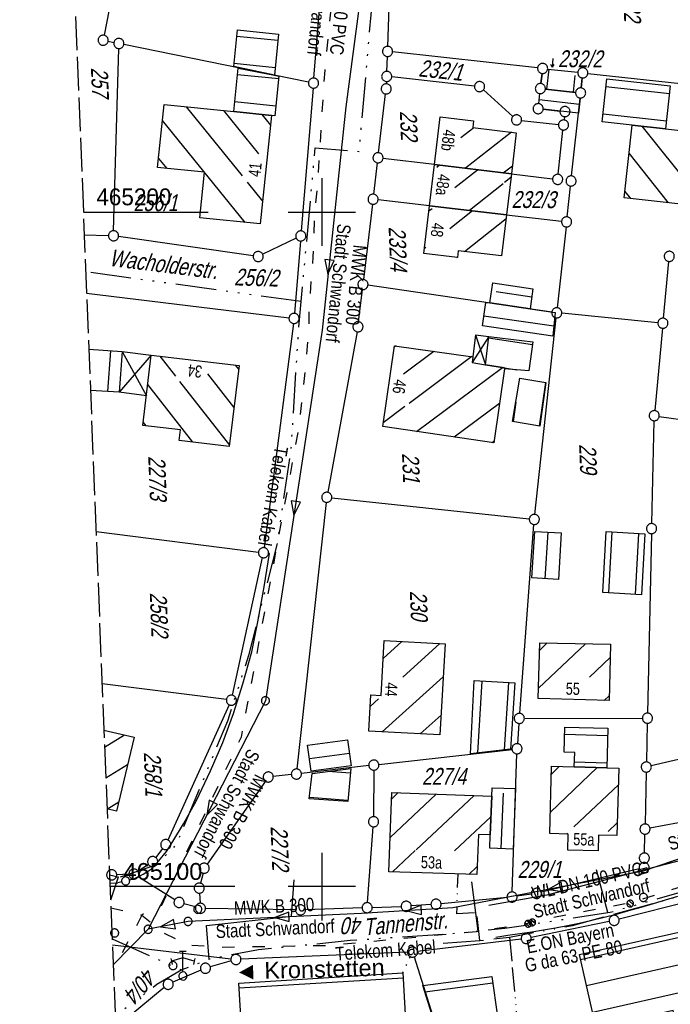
# Model space of a CAD drawing. Extents: x 511155 to 511479, y 464515 to 465450.
# Tile 27 of 41: x 511155 to 511252, y 465083 to 465229. Entities that reach past the tile are written whole.
import ezdxf
from ezdxf.enums import TextEntityAlignment as Align

# ---------------------------------------------------------------- set-up
doc = ezdxf.new("R2010")
doc.units = 0
doc.header["$LTSCALE"] = 10
doc.header["$MEASUREMENT"] = 0
for name, pattern in [('ACAD_ISO03W100', [30, 12, -18]), ('ACAD_ISO13W100', [36, 12, -3, 12, -3, 0, -3, 0, -3]), ('ACAD_ISO14W100', [25.5, 12, -3, 0.5, -3, 0.5, -3, 0.5, -3]), ('LT00', [0]), ('LT14', [0.6, 0.5, -0.1]), ('PUNKTX2_STR', [0.6, 0.1, -0.5])]:
    doc.linetypes.add(name, pattern=pattern)
doc.layers.get('0').update_dxf_attribs({"linetype": 'LT00'})
for name, color, linetype in [('--EK_FBR', 1, 'LT00'), ('ABWASSERLTG', 24, 'LT00'), ('ABWASSERLTG_FLIEßPF', 26, 'Continuous'), ('ABWASSERLTG_TEXT', 26, 'Continuous'), ('DFK_BEB_SCHR', 254, 'LT00'), ('DFK_BEBAUUNG', 250, 'LT00'), ('DFK_BES-NAME', 255, 'LT00'), ('DFK_FLUR_NR', 250, 'LT00'), ('DFK_FLURNR_PFEIL', 250, 'LT00'), ('DFK_GZPKT', 250, 'LT00'), ('DFK_HAUSNR', 250, 'LT00'), ('DFK_KATASTER', 250, 'LT00'), ('DFK_NUTZUNGSGRENZE', 70, 'PUNKTX2_STR'), ('DFK_TOPO-ANL', 252, 'LT00'), ('DFK_TOPO-SYM', 252, 'LT00'), ('DFK_VERMPKT', 252, 'LT00'), ('GASLTG', 250, 'ACAD_ISO13W100'), ('GASLTG_TEXT', 250, 'Continuous'), ('ORTSRICHTUNG', 7, 'Continuous'), ('TELEKOM', 210, 'ACAD_ISO14W100'), ('TELEKOM_TEXT', 210, 'Continuous'), ('V103_AFBR_BAB', 250, 'LT00'), ('V103_RASTER', 250, 'LT00'), ('V103_SINKK', 182, 'LT00'), ('V103_W_HAUS', 130, 'LT00'), ('WASSERLTG', 130, 'ACAD_ISO03W100'), ('WASSERLTG_TEXT', 130, 'Continuous')]:
    doc.layers.add(name, color=color, linetype=linetype)
doc.layers.add('-BLATT_103-RAND', color=7, linetype='LT14', plot=False)
doc.styles.add('Beschrift', font='ARIAL.TTF')
doc.styles.get("Standard").update_dxf_attribs({"font": 'ARIAL.TTF'})
doc.styles.add('Versorgungsltg', font='ARIAL.TTF', dxfattribs={"width": 0.8, "height": 2})

# ---------------------------------------------------------------- blocks, each defined once
blk = doc.blocks.new('SYMB7060')
at = {"color": 0, "linetype": 'ByBlock'}
for p, q in [((-0.26, 0), (0, 0)), ((-0.08, 0.045), (0, 0)), ((0, 0), (-0.08, -0.045))]:
    blk.add_line(p, q, dxfattribs=at)
blk = doc.blocks.new('SYMB7010')
at = {"color": 0, "linetype": 'ByBlock'}
for points in [[(-0.031408, 0.499213), (-0.093728, 0.49134), (-0.15457, 0.475719), (-0.212975, 0.452595), (-0.268021, 0.422333), (-0.31884, 0.385411), (-0.36463, 0.342411), (-0.40467, 0.29401), (-0.438329, 0.240973), (-0.465074, 0.184136), (-0.484486, 0.124395), (-0.496256, 0.062692), (-0.5002, 0)], [(-0.5002, 0), (-0.496256, -0.062692), (-0.484486, -0.124395), (-0.465075, -0.184136), (-0.438329, -0.240973), (-0.404671, -0.29401), (-0.36463, -0.342411), (-0.31884, -0.385411), (-0.268021, -0.422333), (-0.212975, -0.452595), (-0.154571, -0.475719), (-0.093728, -0.49134), (-0.031408, -0.499213), (0.031408, -0.499213)], [(0.5002, 0), (0.496256, 0.062692), (0.484485, 0.124395), (0.465074, 0.184136), (0.438329, 0.240973), (0.40467, 0.29401), (0.36463, 0.342411), (0.31884, 0.385411), (0.268021, 0.422333), (0.212975, 0.452595), (0.15457, 0.475719), (0.093728, 0.49134), (0.031408, 0.499213), (-0.031408, 0.499213)], [(0.031408, -0.499213), (0.093728, -0.491341), (0.15457, -0.475719), (0.212975, -0.452595), (0.268021, -0.422333), (0.31884, -0.385411), (0.36463, -0.342411), (0.404671, -0.294011), (0.438329, -0.240974), (0.465075, -0.184136), (0.484486, -0.124395), (0.496256, -0.062692), (0.500201, 0)]]:
    blk.add_lwpolyline(points, dxfattribs=at)
blk = doc.blocks.new('SYMB7313')
at = {"color": 0, "linetype": 'ByBlock'}
for p, q in [((-0.05, 0.37), (0, 0.37)), ((0, 0.37), (0.05, 0.37)), ((0, 0.27), (-0.17, 0.22)), ((0.17, 0.22), (0, 0.27))]:
    blk.add_line(p, q, dxfattribs=at)
for points in [[(0, 0.061), (0, 0.27), (0, 0.37)], [(-0.18, 0.26), (-0.17, 0.22), (-0.158, 0.17)], [(0.18, 0.26), (0.17, 0.22), (0.158, 0.17)], [(0.061, 0), (0.056881, 0.022036), (0.04508, 0.041095), (0.02719, 0.054605), (0.005628, 0.06074), (-0.016693, 0.058671), (-0.036761, 0.048679), (-0.051863, 0.032112), (-0.059961, 0.011209), (-0.059961, -0.011209)], [(0.005628, -0.06074), (0.02719, -0.054605), (0.04508, -0.041095), (0.056881, -0.022036), (0.061, 0)], [(-0.059961, -0.011209), (-0.051863, -0.032112), (-0.036761, -0.048679), (-0.016693, -0.058671), (0.005628, -0.06074)]]:
    blk.add_lwpolyline(points, dxfattribs=at)
blk = doc.blocks.new('ABWASSER-FLIEßPF')
at = {"layer": 'ABWASSERLTG_FLIEßPF'}
for p, q in [((0, 0), (-2.11, 0.7)), ((-2.11, 0.7), (-2.11, -0.7)), ((-2.11, -0.7), (0, 0))]:
    blk.add_line(p, q, dxfattribs=at)
blk = doc.blocks.new('SYMB1120')
at = {"color": 0, "linetype": 'ByBlock'}
for p, q in [((-0.465, -0.183), (0.183, 0.465)), ((-0.183, -0.465), (0.465, 0.183))]:
    blk.add_line(p, q, dxfattribs=at)
for points in [[(-0.031395, 0.499013), (-0.093691, 0.491144), (-0.154509, 0.475528), (-0.21289, 0.452414), (-0.267913, 0.422164), (-0.318712, 0.385257), (-0.364484, 0.342274), (-0.404509, 0.293893), (-0.438154, 0.240877), (-0.464888, 0.184062), (-0.484292, 0.124345), (-0.496058, 0.062667), (-0.5, 0)], [(-0.5, 0), (-0.496058, -0.062667), (-0.484292, -0.124345), (-0.464888, -0.184062), (-0.438154, -0.240877), (-0.404509, -0.293893), (-0.364485, -0.342274), (-0.318712, -0.385257), (-0.267914, -0.422164), (-0.21289, -0.452414), (-0.154509, -0.475529), (-0.093691, -0.491144), (-0.031395, -0.499014), (0.031395, -0.499014)], [(0.5, 0), (0.496057, 0.062667), (0.484292, 0.124345), (0.464888, 0.184062), (0.438153, 0.240877), (0.404509, 0.293893), (0.364484, 0.342274), (0.318712, 0.385257), (0.267913, 0.422164), (0.21289, 0.452414), (0.154509, 0.475528), (0.093691, 0.491144), (0.031395, 0.499013), (-0.031395, 0.499013)], [(0.031395, -0.499014), (0.093691, -0.491144), (0.154509, -0.475529), (0.21289, -0.452414), (0.267914, -0.422164), (0.318712, -0.385257), (0.364485, -0.342274), (0.404509, -0.293893), (0.438154, -0.240877), (0.464889, -0.184062), (0.484292, -0.124345), (0.496058, -0.062667), (0.5, 0)]]:
    blk.add_lwpolyline(points, dxfattribs=at)
blk = doc.blocks.new('SYMB0652')
at = {"color": 0, "linetype": 'ByBlock'}
blk.add_lwpolyline([(-0.15, -0.075), (0.15, -0.075), (0.15, 0.075), (-0.15, 0.075), (-0.15, -0.075)], dxfattribs=at)

msp = doc.modelspace()

# ---------------------------------------------------------------- linework, layer by layer
at = {"layer": '--EK_FBR'}
for points in [[(511254.97, 465104.34), (511233.4, 465098.75), (511224.78, 465097.22)], [(511225.82, 465092.53), (511227.6, 465092.79), (511229.38, 465093.05), (511231.15, 465093.32), (511232.92, 465093.6), (511234.69, 465093.91), (511236.45, 465094.24), (511238.21, 465094.6), (511240.06, 465095.01), (511241.9, 465095.46), (511243.73, 465095.94), (511245.55, 465096.44), (511247.38, 465096.96), (511249.2, 465097.5), (511251.01, 465098.05), (511252.83, 465098.6)]]:
    msp.add_lwpolyline(points, dxfattribs=at)
at = {"layer": '-BLATT_103-RAND'}
msp.add_lwpolyline([(511155.19, 465438.82), (511191.77, 464514.55), (511478.54, 464525.89), (511441.97, 465450.17), (511155.19, 465438.82)], dxfattribs=at)
at = {"layer": 'ABWASSERLTG'}
for points in [[(511199.06, 465254.28), (511207.31, 465243.63), (511203.56, 465215.57), (511200.05, 465182.48), (511191.65, 465127.55), (511174.25, 465093.67), (511169.06, 465088.43)], [(511282.06, 465205.38), (511297.6, 465129.68), (511285.59, 465118.25), (511277.01, 465112.25), (511247.69, 465102.27), (511219.44, 465096.85), (511205.9, 465096.01), (511180.17, 465094.84), (511174.25, 465093.67)]]:
    msp.add_lwpolyline(points, dxfattribs=at)
at = {"layer": 'DFK_BEB_SCHR'}
for p, q in [((511193.49, 465225.42), (511187.41, 465226.04)), ((511187.01, 465222.06), (511193.09, 465221.44)), ((511233.7, 465221.18), (511233.37, 465218.2)), ((511193.62, 465219.74), (511187.52, 465220.35)), ((511237.35, 465217.77), (511237.62, 465220.22)), ((511251.57, 465217.5), (511242.17, 465218.55)), ((511187.13, 465216.37), (511193.21, 465215.76)), ((511232.26, 465216.66), (511238.23, 465216.01)), ((511179.89, 465215.61), (511188.2, 465205.36)), ((511190.68, 465208.65), (511185.5, 465215.04)), ((511188.64, 465198.47), (511176.38, 465213.59)), ((511191.11, 465214.47), (511192.4, 465212.88)), ((511241.74, 465214.57), (511251.14, 465213.52)), ((511220.64, 465211.04), (511222.55, 465212.53)), ((511247.51, 465212.74), (511257.03, 465200.75)), ((511228.15, 465211.85), (511221.31, 465206.48)), ((511175.8, 465207.95), (511177.01, 465206.46)), ((511251.43, 465201.37), (511245.61, 465208.7)), ((511217.49, 465206.94), (511217.08, 465206.62)), ((511219.74, 465203.62), (511223.09, 465206.27)), ((511226.93, 465205.81), (511228.29, 465206.87)), ((511228.07, 465205.11), (511227.14, 465204.37)), ((511188.94, 465204.45), (511191.22, 465201.63)), ((511226.93, 465204.2), (511221.9, 465200.23)), ((511244.98, 465203.06), (511245.82, 465201.99)), ((511215.9, 465200.16), (511216.38, 465200.54)), ((511222.36, 465200.17), (511219, 465197.52)), ((511221.17, 465194.13), (511227.35, 465199.02)), ((511215.47, 465194.72), (511215.22, 465194.53)), ((511220.06, 465193.26), (511220.14, 465193.32)), ((511231.15, 465187.39), (511225.88, 465188.16)), ((511224.05, 465184.62), (511234.44, 465183.11)), ((511231.26, 465180.29), (511224.76, 465181.32)), ((511211.02, 465180.15), (511210.77, 465179.96)), ((511168.27, 465173.4), (511168.7, 465179.44)), ((511175.96, 465178.65), (511178.31, 465175.65)), ((511212.14, 465175.99), (511216.65, 465179.35)), ((511222.27, 465178.56), (511212.99, 465171.64)), ((511187.17, 465177.32), (511187.66, 465176.69)), ((511214.07, 465167.46), (511226.83, 465176.97)), ((511227.14, 465176.89), (511228.97, 465176.61)), ((511186.98, 465171.07), (511183.11, 465176.01)), ((511180.87, 465165.89), (511174.19, 465174.43)), ((511178.91, 465174.88), (511186.3, 465165.45)), ((511232.33, 465168.27), (511233.23, 465174.71)), ((511212.35, 465171.16), (511209.13, 465168.76)), ((511226.37, 465171.63), (511219.67, 465166.64)), ((511228.79, 465171.81), (511228.39, 465168.94)), ((511173.51, 465168.8), (511173.89, 465168.32)), ((511225.27, 465165.82), (511225.55, 465166.03)), ((511233.54, 465152.54), (511233.12, 465145.64)), ((511243.04, 465152.57), (511242.54, 465143.54)), ((511246.53, 465143.3), (511247.03, 465152.33)), ((511211.9, 465136.33), (511209.1, 465133.81)), ((511212.04, 465131.07), (511217.54, 465136.02)), ((511232.17, 465129.4), (511239.14, 465136)), ((511233.45, 465136.13), (511232.34, 465135.07)), ((511242.8, 465133.96), (511239.74, 465131.06)), ((511218.02, 465131.08), (511208.97, 465122.93)), ((511223.75, 465130.48), (511223.09, 465119.81)), ((511227.12, 465120.26), (511227.74, 465130.27)), ((511207.21, 465126.72), (511208.44, 465127.83)), ((511241.9, 465127.6), (511242.64, 465128.3)), ((511214.62, 465122.63), (511217.7, 465125.41)), ((511167.78, 465120.66), (511170.73, 465122.48)), ((511242.41, 465122.37), (511236.06, 465122.56)), ((511204.1, 465119.74), (511198.19, 465118.92)), ((511237.49, 465118.51), (511242.3, 465118.37)), ((511171.21, 465118.07), (511167.96, 465116.07)), ((511204.26, 465116.82), (511200.92, 465117.06)), ((511233.92, 465111.03), (511240.88, 465117.65)), ((511235.25, 465117.82), (511234.07, 465116.69)), ((511244.02, 465115.11), (511237.42, 465108.85)), ((511198.17, 465113.25), (511203.88, 465112.84)), ((511210.13, 465107.3), (511216.98, 465113.72)), ((511211.36, 465113.93), (511210.34, 465112.98)), ((511222.61, 465113.51), (511214.03, 465105.47)), ((511226.62, 465105.63), (511226.95, 465113.84)), ((511168.2, 465111.51), (511169.89, 465112.55)), ((511219.68, 465105.29), (511225.1, 465110.36)), ((511242.5, 465108.15), (511243.85, 465109.44)), ((511236.44, 465107.91), (511236.32, 465107.8)), ((511213.87, 465105.33), (511210.52, 465102.19)), ((511223.07, 465102.98), (511221.83, 465101.82)), ((511238.41, 465089.21), (511256.46, 465093.27)), ((511257.34, 465089.37), (511239.3, 465085.31)), ((511212.07, 465086.43), (511187.77, 465084.94)), ((511225.38, 465085.69), (511215.31, 465084.35)), ((511240.19, 465081.41), (511258.23, 465085.46))]:
    msp.add_line(p, q, dxfattribs=at)
at = {"layer": 'DFK_BEBAUUNG'}
for p, q in [((511233.52, 465221.2), (511237.98, 465220.71)), ((511232.52, 465219.05), (511232.69, 465220.53)), ((511238.65, 465219.88), (511238.49, 465218.4)), ((511237.66, 465217.73), (511233.19, 465218.22)), ((511233.19, 465218.22), (511237.66, 465217.73)), ((511232.19, 465216.07), (511232.36, 465217.55)), ((511224.79, 465181.56), (511222.31, 465177.68)), ((511222.8, 465181.8), (511222.41, 465178.54)), ((511222.8, 465181.8), (511224.29, 465177.37)), ((511222.8, 465181.8), (511224.79, 465181.56)), ((511174.71, 465178.8), (511169.95, 465173.3)), ((511170.4, 465179.32), (511173.99, 465172.77)), ((511170.4, 465179.32), (511174.71, 465178.8)), ((511173.99, 465172.77), (511169.95, 465173.3))]:
    msp.add_line(p, q, dxfattribs=at)
for points in [[(511187.51, 465226.99), (511193.58, 465226.37), (511192.98, 465220.28), (511186.96, 465221.58), (511187.51, 465226.99)], [(511192.55, 465214.33), (511186.98, 465214.89), (511187.62, 465221.34), (511192.98, 465220.28), (511193.66, 465220.15), (511193.06, 465214.28), (511192.55, 465214.33)], [(511251.01, 465212.35), (511246.08, 465212.9), (511241.61, 465213.39), (511242.3, 465219.76), (511251.71, 465218.73), (511251.01, 465212.35)], [(511238.33, 465216.9), (511238.08, 465214.66), (511232.86, 465215.24)], [(511192.55, 465214.33), (511190.87, 465198.24), (511181.92, 465199.16), (511182.62, 465205.89), (511175.66, 465206.6), (511176.62, 465215.94), (511186.98, 465214.89), (511192.55, 465214.33)], [(511228.14, 465205.66), (511216.73, 465207.03), (511217.58, 465214.13), (511222.54, 465213.53), (511222.42, 465212.55), (511228.87, 465211.76), (511228.14, 465205.66)], [(511259.85, 465211.35), (511258.61, 465200.57), (511244.87, 465202.1), (511246.08, 465212.9), (511251.01, 465212.35), (511259.85, 465211.35)], [(511227.42, 465199.58), (511215.99, 465200.92), (511216.73, 465207.03), (511228.14, 465205.66), (511227.42, 465199.58)], [(511215.99, 465200.92), (511227.42, 465199.58), (511226.69, 465193.49), (511220.25, 465194.24), (511220.13, 465193.25), (511215.14, 465193.83), (511215.99, 465200.92)], [(511230.9, 465185.65), (511224.96, 465186.52), (511225.4, 465189.49), (511231.33, 465188.62), (511230.9, 465185.65)], [(511224.34, 465186.61), (511224.96, 465186.52), (511230.9, 465185.65), (511234.65, 465185.1), (511234.28, 465181.59), (511223.83, 465183.12), (511224.34, 465186.61)], [(511227.14, 465176.92), (511224.29, 465177.37), (511224.79, 465181.56), (511231.33, 465180.78), (511230.71, 465176.45), (511227.12, 465176.77), (511227.14, 465176.92)], [(511225.51, 465165.79), (511209.05, 465168.19), (511210.8, 465180.18), (511222.41, 465178.54), (511222.31, 465177.68), (511224.29, 465177.37), (511227.14, 465176.92), (511227.12, 465176.77), (511225.51, 465165.79)], [(511165.45, 465179.67), (511170.4, 465179.32), (511169.95, 465173.3), (511165.69, 465173.56)], [(511187.73, 465177.25), (511186.27, 465165.24), (511178.87, 465166.13), (511179.05, 465167.7), (511173.46, 465168.37), (511174.71, 465178.8), (511187.73, 465177.25)], [(511233.24, 465174.71), (511232.34, 465168.27), (511228.31, 465168.95), (511229.38, 465175.36), (511233.24, 465174.71)], [(511235.54, 465152.42), (511235.12, 465145.52), (511231.19, 465145.76), (511231.6, 465152.65), (511235.54, 465152.42)], [(511247.93, 465152.28), (511247.43, 465143.25), (511241.69, 465143.59), (511242.22, 465152.62), (511247.93, 465152.28)], [(511217.54, 465122.48), (511207, 465123.03), (511207.3, 465128.41), (511208.8, 465128.33), (511209.25, 465136.48), (511218.3, 465135.98), (511217.54, 465122.48)], [(511242.62, 465127.58), (511232.12, 465127.87), (511232.37, 465136.15), (511242.86, 465135.92), (511242.62, 465127.58)], [(511228.64, 465130.22), (511228.03, 465120.36), (511222.05, 465119.7), (511222.63, 465130.54), (511228.64, 465130.22)], [(511167.68, 465123.2), (511172.18, 465122.14), (511169.56, 465111.19), (511168.14, 465111.52)], [(511242.28, 465117.61), (511237.46, 465117.75), (511237.53, 465119.88), (511235.98, 465119.93), (511236.09, 465123.66), (511242.44, 465123.48), (511242.28, 465117.61)], [(511204.35, 465117.92), (511198.45, 465117.1), (511197.91, 465120.96), (511203.81, 465121.78), (511204.35, 465117.92)], [(511203.86, 465112.61), (511198.14, 465113.02), (511198.58, 465116.77), (511204.32, 465117.49), (511203.86, 465112.61)], [(511243.8, 465107.57), (511241.06, 465107.64), (511241, 465105.29), (511236.51, 465105.42), (511236.57, 465107.79), (511233.83, 465107.86), (511234.1, 465117.85), (511237.46, 465117.75), (511242.28, 465117.61), (511244.09, 465117.56), (511243.8, 465107.57)], [(511224.99, 465107.69), (511225.22, 465113.41), (511225.27, 465114.66), (511228.75, 465114.53), (511228.41, 465105.57), (511224.92, 465105.69), (511224.99, 465107.69)], [(511223.03, 465101.78), (511209.94, 465102.21), (511210.38, 465113.97), (511225.22, 465113.41), (511224.99, 465107.69), (511223.25, 465107.75), (511223.03, 465101.78)], [(511238.24, 465089.94), (511256.29, 465094), (511261.82, 465069.64), (511255.21, 465068.13), (511252.12, 465081.64), (511240.73, 465079.04), (511238.24, 465089.94)], [(511187.72, 465085.71), (511212.03, 465087.2), (511212.83, 465073.12), (511188.54, 465071.7), (511187.72, 465085.71)], [(511215, 465085.33), (511225.24, 465086.69), (511226.06, 465080.73), (511216.85, 465079.53), (511215, 465085.33)]]:
    msp.add_lwpolyline(points, dxfattribs=at)
at = {"layer": 'DFK_KATASTER'}
for p, q in [((511209.8, 465224.56), (511210.67, 465249.65)), ((511171.6, 465246.31), (511167.72, 465226.2)), ((511198.84, 465219.86), (511200.87, 465244.36)), ((511168.31, 465225.31), (511169.18, 465225.13)), ((511169.13, 465197.23), (511169.89, 465224.23)), ((511198.05, 465219.26), (511170.65, 465224.83)), ((511232.02, 465221.36), (511210.52, 465223.73)), ((511209.67, 465220.85), (511209.74, 465223.06)), ((511233.52, 465221.2), (511237.98, 465220.71)), ((511209.61, 465219.35), (511209.6, 465219)), ((511222.67, 465218.67), (511210.39, 465220.02)), ((511232.69, 465220.53), (511232.52, 465219.05)), ((511238.49, 465218.4), (511238.65, 465219.88)), ((511239.48, 465220.55), (511276.38, 465216.49)), ((511198.72, 465218.36), (511196.96, 465197.2)), ((511228.35, 465214.16), (511223.98, 465218.09)), ((511237.66, 465217.73), (511233.19, 465218.22)), ((511208.44, 465208.78), (511209.48, 465217.51)), ((511232.19, 465216.07), (511232.36, 465217.55)), ((511237.07, 465205.35), (511238.33, 465216.9)), ((511232.86, 465215.24), (511235.34, 465214.97)), ((511229.66, 465213.58), (511235.12, 465212.98)), ((511236.01, 465214.14), (511235.95, 465213.65)), ((511235.08, 465205.59), (511235.79, 465212.15)), ((511216.73, 465207.03), (511209.09, 465207.95)), ((511207.71, 465202.64), (511208.26, 465207.29)), ((511216.73, 465207.03), (511228.14, 465205.66)), ((511228.14, 465205.66), (511234.26, 465204.93)), ((511236.41, 465199.29), (511236.91, 465203.85)), ((511215.99, 465200.92), (511208.37, 465201.81)), ((511207.53, 465201.16), (511206.21, 465189.99)), ((511215.99, 465200.92), (511227.42, 465199.58)), ((511227.42, 465199.58), (511235.59, 465198.63)), ((511236.25, 465197.79), (511234.95, 465185.81)), ((511164.78, 465196.61), (511168.36, 465196.5)), ((511189.84, 465193.51), (511169.85, 465196.37)), ((511196.22, 465196.12), (511191.26, 465193.73)), ((511196.84, 465195.7), (511195.95, 465184.98)), ((511250.69, 465184.27), (511251.49, 465192.68)), ((511205.47, 465183.73), (511206.03, 465188.5)), ((511234.13, 465185.17), (511206.86, 465189.14)), ((511165.12, 465187.96), (511195.15, 465184.32)), ((511231.62, 465155.18), (511234.79, 465184.31)), ((511249.87, 465183.59), (511235.62, 465184.99)), ((511195.79, 465183.49), (511191.46, 465150.24)), ((511250.55, 465182.77), (511249.4, 465170.56)), ((511205.25, 465182.25), (511200.89, 465158.45)), ((511250.07, 465169.71), (511286.63, 465164.6)), ((511248.96, 465153.82), (511249.31, 465169.06)), ((511200.67, 465156.96), (511196.32, 465117.44)), ((511201.5, 465157.63), (511230.79, 465154.51)), ((511229.37, 465125.69), (511231.48, 465153.68)), ((511166.52, 465152.62), (511190.62, 465149.59)), ((511248.92, 465152.32), (511248.34, 465125.72)), ((511186.76, 465128.36), (511191.2, 465148.77)), ((511185.86, 465127.72), (511167.41, 465130.05)), ((511186.29, 465126.95), (511177.17, 465106.91)), ((511230.06, 465124.94), (511247.57, 465124.97)), ((511229.25, 465124.19), (511229.03, 465121.19)), ((511248.3, 465124.22), (511248.17, 465118.48)), ((511208.48, 465118.1), (511228.23, 465120.35)), ((511263.23, 465121.26), (511248.88, 465117.9)), ((511228.26, 465099.21), (511228.95, 465119.69)), ((511206.99, 465117.93), (511196.99, 465116.78)), ((511207.73, 465117.27), (511207.69, 465110.37)), ((511248.13, 465116.98), (511247.98, 465109.28)), ((511191.64, 465115.64), (511183, 465103.34)), ((511195.49, 465116.61), (511192.82, 465116.33)), ((511274.63, 465113.44), (511248.7, 465108.67)), ((511206.8, 465097.63), (511207.63, 465108.87)), ((511247.88, 465104.98), (511247.94, 465107.78)), ((511176.4, 465105.64), (511175.38, 465104.3)), ((511174.3, 465103.3), (511172.76, 465102.27)), ((511247.1, 465102.65), (511232.58, 465099.17)), ((511171.38, 465101.83), (511169.59, 465101.77)), ((511178.19, 465098.06), (511172.77, 465101.46)), ((511182.39, 465102), (511182.01, 465100.51)), ((511181.88, 465099.03), (511181.97, 465097.54)), ((511227.48, 465098.39), (511217.71, 465097.46)), ((511231.11, 465098.89), (511228.97, 465098.57)), ((511258.72, 465098.9), (511244.11, 465095.18)), ((511181.29, 465096.99), (511179.55, 465097.46)), ((511196.11, 465096.56), (511182.76, 465096.78)), ((511205.99, 465096.86), (511197.61, 465096.57)), ((511207.49, 465096.91), (511211.79, 465097.05)), ((511216.21, 465097.34), (511213.29, 465097.13)), ((511242.65, 465094.85), (511231.07, 465092.45)), ((511229.6, 465092.21), (511214.21, 465090.39)), ((511168.94, 465091.38), (511186.53, 465089.29)), ((511212.71, 465090.27), (511188.02, 465089.23)), ((511213.69, 465089.58), (511218.94, 465073.01)), ((511186.55, 465088.99), (511183.47, 465088.11)), ((511182.06, 465087.6), (511177.92, 465085.82)), ((511176.65, 465085.04), (511171.12, 465080.49))]:
    msp.add_line(p, q, dxfattribs=at)
at = {"layer": 'DFK_NUTZUNGSGRENZE', "ltscale": 0.2}
msp.add_line((511212.03, 465087.2), (511213.15, 465089.62), dxfattribs=at)
at = {"layer": 'DFK_TOPO-ANL'}
for p, q in [((511191.46, 465144.45), (511192.27, 465149.37)), ((511192.27, 465149.37), (511192.1, 465149.39)), ((511190.51, 465139.26), (511191.46, 465144.45)), ((511189.61, 465134.79), (511190.51, 465139.26)), ((511188.3, 465130.04), (511189.61, 465134.79)), ((511186.91, 465125.66), (511188.3, 465130.04)), ((511185.32, 465121.38), (511186.91, 465125.66)), ((511183.52, 465117.14), (511185.32, 465121.38)), ((511181.39, 465112.67), (511183.52, 465117.14)), ((511179.51, 465109.29), (511181.39, 465112.67)), ((511177.89, 465106.69), (511179.51, 465109.29)), ((511176.95, 465105.21), (511177.89, 465106.69)), ((511175.84, 465103.8), (511176.95, 465105.21)), ((511173.53, 465101.84), (511174.7, 465102.59)), ((511174.7, 465102.59), (511175.84, 465103.8)), ((511171.49, 465100.99), (511172.24, 465101.19)), ((511172.24, 465101.19), (511173.53, 465101.84)), ((511168.58, 465100.51), (511169.76, 465100.57)), ((511170.33, 465100.7), (511169.76, 465100.57))]:
    msp.add_line(p, q, dxfattribs=at)
at = {"layer": 'GASLTG', "ltscale": 0.05, "flags": 128}
msp.add_lwpolyline([(511218.04, 465091.61), (511223.48, 465092), (511227.85, 465092.51), (511237.22, 465094.25), (511247.15, 465096.94), (511259.13, 465100.26), (511261.99, 465101.27), (511282.42, 465108.16), (511293.23, 465110.1), (511290.42, 465122.82), (511290.47, 465124.04), (511294.84, 465131.76), (511294.93, 465134.93), (511292.87, 465144.36), (511290.08, 465158.34)], dxfattribs=at)
at = {"layer": 'GASLTG', "ltscale": 0.03, "flags": 128}
for points in [[(511223.48, 465092), (511222.97, 465096.15), (511220.05, 465095.98), (511220.22, 465101.87)], [(511227.85, 465092.51), (511229.16, 465078.29)]]:
    msp.add_lwpolyline(points, dxfattribs=at)
at = {"layer": 'TELEKOM', "ltscale": 0.05, "flags": 128}
for points in [[(511170.14, 465101.47), (511175.45, 465103.24), (511178.45, 465106.23), (511186.07, 465124.6), (511189.22, 465134.44), (511193.44, 465150.91), (511195.49, 465165.11), (511196.58, 465182.66), (511199.04, 465209.53), (511205.57, 465208.99), (511208.98, 465248.13), (511209.26, 465256.62), (511208.58, 465264.92), (511205.85, 465288.19)], [(511196.95, 465186.72), (511164.99, 465191.13)], [(511292.19, 465110.11), (511278.51, 465107.48), (511273.12, 465105.13), (511261.92, 465101.68), (511242.78, 465096.14), (511227.17, 465093.79), (511220.67, 465093.1), (511204.23, 465091.99), (511190.64, 465090.61), (511183.61, 465089.33), (511179.23, 465087.65), (511179.23, 465087.65), (511175.55, 465085.48), (511170.13, 465081.36), (511169.37, 465080.43)], [(511168.53, 465101.73), (511169.8, 465101.46), (511169.79, 465101.42)], [(511169.79, 465101.42), (511168.68, 465097.97)], [(511168.9, 465092.26), (511179.22, 465087.64)]]:
    msp.add_lwpolyline(points, dxfattribs=at)
at = {"layer": 'TELEKOM', "flags": 128}
for points in [[(511242.44, 465096.16), (511240.78, 465102.51)], [(511183.32, 465089.21), (511182.92, 465094.22), (511195.5, 465095.6), (511195.91, 465100.99)], [(511223.23, 465093.4), (511222.26, 465100.72)]]:
    msp.add_lwpolyline(points, dxfattribs=at)
at = {"layer": 'V103_AFBR_BAB'}
for points in [[(511254.97, 465104.34), (511233.4, 465098.75), (511224.78, 465097.22)], [(511225.82, 465092.53), (511227.6, 465092.79), (511229.38, 465093.05), (511231.15, 465093.32), (511232.92, 465093.6), (511234.69, 465093.91), (511236.45, 465094.24), (511238.21, 465094.6), (511240.06, 465095.01), (511241.9, 465095.46), (511243.73, 465095.94), (511245.55, 465096.44), (511247.38, 465096.96), (511249.2, 465097.5), (511251.01, 465098.05), (511252.83, 465098.6)]]:
    msp.add_lwpolyline(points, dxfattribs=at)
at = {"layer": 'V103_RASTER'}
for p, q in [((511200, 465205), (511200, 465195)), ((511164.64, 465200), (511183.14, 465200)), ((511195, 465200), (511205, 465200)), ((511200, 465105), (511200, 465095)), ((511187.1, 465100), (511168.6, 465100)), ((511205, 465100), (511195, 465100))]:
    msp.add_line(p, q, dxfattribs=at)
at = {"layer": 'WASSERLTG', "ltscale": 0.015, "flags": 128}
for points in [[(511200.59, 465262.28), (511204.45, 465262.06), (511203.58, 465252.52), (511203.14, 465249.1), (511202.41, 465240.8), (511200.44, 465221.04), (511199.35, 465204.2), (511198.91, 465199.33), (511198.69, 465193.36), (511198.11, 465185.93), (511198.11, 465184.01), (511197.74, 465178.7), (511196.65, 465168.29), (511188.05, 465122.17), (511176.21, 465097.19), (511174.03, 465096.39), (511173.33, 465095.78)], [(511168.72, 465096.85), (511173.33, 465095.78), (511176.64, 465093.1), (511179.63, 465091.61), (511180.26, 465091.37), (511184.82, 465091.04), (511200.83, 465091.29), (511223.04, 465093.38), (511230.6, 465094.56), (511231.19, 465094.83), (511245.91, 465097.67), (511275.71, 465107.02), (511284.69, 465109.97), (511285.8, 465110.28), (511281.68, 465116.38), (511295.75, 465130.3), (511295.24, 465136.64), (511292.14, 465150.4), (511289.42, 465164.46), (511289.26, 465165.63), (511287.56, 465166.05), (511281.31, 465197.25), (511261.17, 465201.45)], [(511173.33, 465095.78), (511169.09, 465087.66)]]:
    msp.add_lwpolyline(points, dxfattribs=at)

# ---------------------------------------------------------------- block references
at = {"layer": 'ABWASSERLTG_FLIEßPF'}
for p, rotation in [((511200.93, 465190.77), 263.9595344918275), ((511195.85, 465155.02), 261.3012204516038), ((511182.95, 465110.61), 242.815920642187), ((511233.57, 465099.56), 190.8770243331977), ((511212.67, 465096.43), 183.5368216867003), ((511176.08, 465094.03), 191.1802253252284), ((511193.04, 465095.42), 182.6391267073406)]:
    msp.add_blockref('ABWASSER-FLIEßPF', p, dxfattribs=dict(at, rotation=rotation))
at = {"layer": 'DFK_FLURNR_PFEIL', "xscale": 5, "yscale": 5, "zscale": 5, "rotation": 266.633460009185}
msp.add_blockref('SYMB7060', (511234.21, 465221.48), dxfattribs=at)
at = {"layer": 'DFK_GZPKT', "xscale": 1.500000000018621, "yscale": 1.5, "zscale": 1.5, "rotation": 264.7377099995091}
for p in [(511167.58, 465225.46), (511169.91, 465224.98), (511209.77, 465223.81), (511232.77, 465221.28), (511209.64, 465220.1), (511238.73, 465220.63), (511198.78, 465219.11), (511223.42, 465218.59), (511209.57, 465218.25), (511232.44, 465218.3), (511238.41, 465217.65), (511232.11, 465215.32), (511236.09, 465214.89), (511228.91, 465213.66), (511235.87, 465212.9), (511208.35, 465208.04), (511235, 465204.84), (511236.99, 465204.6), (511207.62, 465201.9), (511236.33, 465198.54), (511169.11, 465196.48), (511196.9, 465196.45), (511190.58, 465193.4), (511251.56, 465193.43), (511206.12, 465189.25), (511234.87, 465185.06), (511195.89, 465184.23), (511250.62, 465183.52), (511205.38, 465182.99), (511249.33, 465169.81), (511200.75, 465157.71), (511231.54, 465154.43), (511248.94, 465153.07), (511191.36, 465149.5), (511186.6, 465127.63), (511229.31, 465124.94), (511248.32, 465124.97), (511228.97, 465120.44), (511207.73, 465118.02), (511248.15, 465117.73), (511192.07, 465116.25), (511196.24, 465116.69), (511207.69, 465109.62), (511247.96, 465108.53), (511176.86, 465106.23), (511174.92, 465103.71), (511247.86, 465104.23), (511168.84, 465101.75), (511172.13, 465101.86), (511182.57, 465102.73), (511247.83, 465102.82), (511181.83, 465099.78), (511231.85, 465099), (511178.83, 465097.66), (511216.96, 465097.39), (511228.23, 465098.46), (511182.01, 465096.79), (511196.86, 465096.55), (511206.74, 465096.88), (511212.54, 465097.08), (511243.38, 465095), (511230.34, 465092.3), (511213.46, 465090.3), (511187.27, 465089.2), (511182.75, 465087.9), (511177.23, 465085.52)]:
    msp.add_blockref('SYMB7010', p, dxfattribs=at)
at = {"layer": 'DFK_TOPO-SYM', "xscale": 10, "yscale": 10, "zscale": 10, "rotation": 0.001160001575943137}
msp.add_blockref('SYMB7313', (511179.4, 465086.75), dxfattribs=at)
at = {"layer": 'DFK_VERMPKT', "xscale": 1.200000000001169, "yscale": 1.200000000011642, "zscale": 1.2, "rotation": 264.7377100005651}
for p in [(511191.65, 465127.55), (511170.91, 465100.84), (511247.73, 465098.4), (511181.61, 465096.64), (511180.17, 465094.84), (511169.28, 465093.13), (511174.25, 465093.67), (511177.93, 465088.29)]:
    msp.add_blockref('SYMB7010', p, dxfattribs=at)
at = {"layer": 'V103_SINKK', "color": 185, "xscale": 4.500000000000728, "yscale": 4.5, "zscale": 4.5, "rotation": 194.5288125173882}
msp.add_blockref('SYMB0652', (511247.68, 465102.29), dxfattribs=at)
at = {"layer": 'V103_W_HAUS', "rotation": 272.2662000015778}
for p in [(511245.76, 465097.48), (511231.23, 465094.69), (511230.61, 465094.5)]:
    msp.add_blockref('SYMB1120', p, dxfattribs=at)

# ---------------------------------------------------------------- texts
at = {"layer": 'ABWASSERLTG_TEXT', "char_height": 2, "attachment_point": 5, "line_spacing_factor": 0.8, "style": 'Versorgungsltg'}
for insert, rotation in [((511203.77, 465189.31), 264.2145), ((511187.11, 465111.69), 242.4446), ((511259.42, 465110.25), 18.0609)]:
    msp.add_mtext('MWK B 300\\PStadt Schwandorf', dxfattribs=dict(at, insert=insert, rotation=rotation))
at = {"layer": 'ABWASSERLTG_TEXT', "insert": (511193.01, 465095.42), "char_height": 2, "attachment_point": 5, "rotation": 2.6971, "style": 'Versorgungsltg'}
msp.add_mtext('MWK B 300\\PStadt Schwandorf', dxfattribs=at)
at = {"layer": 'DFK_BES-NAME', "oblique": 13.754, "width": 0.75}
for s, rotation, p in [('Wacholderstr.', -7.0706, (511168.39, 465192.03)), ('Tannenstr.', 4.9623, (511206.28, 465092.74))]:
    msp.add_text(s, height=2.5, rotation=rotation, dxfattribs=at).set_placement(p)
at = {"layer": 'DFK_FLUR_NR', "oblique": 13.754, "width": 0.75}
for s, rotation, p in [('222', 272.2662, (511244.71, 465232.56)), ('232/2', -0.3253, (511235.05, 465221.48)), ('232/1', -6.0387, (511214.28, 465220.12)), ('257', 272.2662, (511165.76, 465221.39)), ('232', 272.2662, (511211.59, 465214.96)), ('232/3', -0.3253, (511228.16, 465200.61)), ('256/1', 0.0012, (511172.08, 465200.13)), ('232/4', 272.2662, (511209.92, 465197.79)), ('256/2', -1.6685, (511186.98, 465189.13)), ('229', 272.2662, (511238.18, 465165.57)), ('227/3', 272.2662, (511174.26, 465163.81)), ('231', 272.2662, (511211.91, 465164.24)), ('258/2', 272.2662, (511174.49, 465143.56)), ('230', 272.2662, (511213.07, 465143.83)), ('258/1', 272.2662, (511173.6, 465119.92)), ('227/4', 0.0012, (511214.87, 465115.09)), ('227/2', 272.2662, (511192.41, 465108.93)), ('229/1', 0.0012, (511229.05, 465101.3)), ('40', 180.0012, (511206.12, 465095.46)), ('40/4', 229.3, (511173.92, 465088.2))]:
    msp.add_text(s, height=2.5, rotation=rotation, dxfattribs=at).set_placement(p)
at = {"layer": 'DFK_HAUSNR', "width": 0.75}
for s, rotation, p in [('48b', -96.8257, (511218.07, 465212.3)), ('41', 84.0383, (511190.89, 465205.15)), ('48a', -96.9062, (511217.27, 465205.69)), ('48', -96.8362, (511216.4, 465198.49)), ('34', -186.7872, (511182.34, 465177.19)), ('46', -98.3026, (511210.79, 465175.28)), ('44', -93.1601, (511209.48, 465130.31)), ('55', -1.5808, (511236.18, 465128.46)), ('55a', -1.665, (511237.29, 465106.15)), ('53a', -1.8821, (511214.69, 465102.75))]:
    msp.add_text(s, height=1.8, rotation=rotation, dxfattribs=at).set_placement(p)
at = {"layer": 'GASLTG_TEXT', "insert": (511237.12, 465091.01), "char_height": 2, "attachment_point": 5, "rotation": 11.2146, "line_spacing_factor": 0.8, "style": 'Versorgungsltg'}
msp.add_mtext('E.ON Bayern\\PG da 63 PE 80', dxfattribs=at)
at = {"layer": 'ORTSRICHTUNG', "insert": (511198.23, 465086.45), "char_height": 2.5, "attachment_point": 8, "rotation": 1.465, "style": 'Beschrift'}
msp.add_mtext('◄ Kronstetten', dxfattribs=at)
at = {"layer": 'TELEKOM_TEXT', "style": 'Versorgungsltg', "width": 0.8}
for rotation, p in [(260.1403, (511191.79, 465158.07)), (4.1483, (511209.53, 465089.57))]:
    msp.add_text('Telekom Kabel', height=2, rotation=rotation, dxfattribs=at).set_placement(p, align=Align.CENTER)
at = {"layer": 'V103_RASTER'}
for s, width, p in [(' 465200', 0.955, (511165.64, 465201)), (' 465100', 1.006, (511169.6, 465101))]:
    msp.add_text(s, height=2.5, rotation=-0.0005, dxfattribs=dict(at, width=width)).set_placement(p)
at = {"layer": 'WASSERLTG_TEXT', "insert": (511198.78, 465232.11), "char_height": 2, "attachment_point": 8, "rotation": 263.6031, "style": 'Versorgungsltg'}
msp.add_mtext('WL DN 100 PVC\\PStadt Schwandorf', dxfattribs=at)
at = {"layer": 'WASSERLTG_TEXT', "insert": (511240.23, 465097.25), "char_height": 2, "attachment_point": 8, "rotation": 12.9386, "line_spacing_factor": 0.8, "style": 'Versorgungsltg'}
msp.add_mtext('WL DN 100 PVC\\PStadt Schwandorf', dxfattribs=at)

doc.saveas('drawing.dxf')
